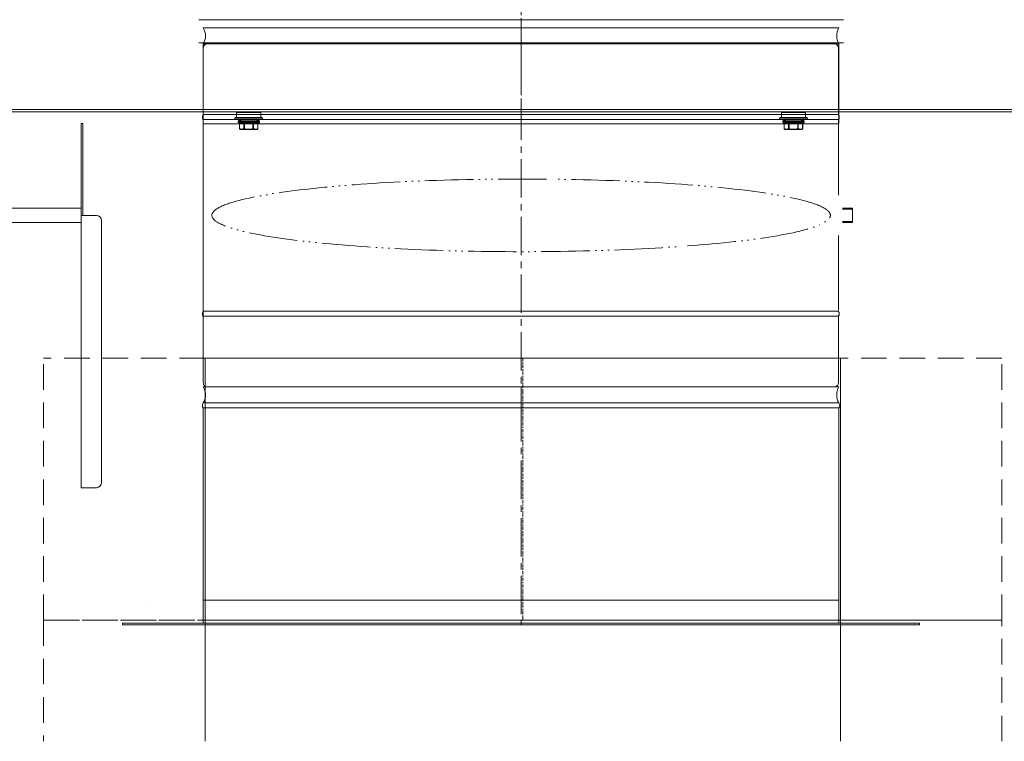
# Model space of a CAD drawing. Header units: millimetres. Extents: x -3034 to 546681, y -100001 to 133386.
# Tile 86 of 173: x 83082 to 83570, y -13348 to -12990. Entities that reach past the tile are written whole.
import ezdxf

# ---------------------------------------------------------------- set-up
doc = ezdxf.new("R2010")
doc.units = ezdxf.units.MM
for name, pattern in [('ACAD_ISO03W100', [150, 60, -90]), ('ACAD_ISO06W100', [36, 24, -3, 0, -3, 0, -3, 0, -3]), ('CENTER2', [28.575, 19.05, -3.175, 3.175, -3.175]), ('DASHDOT', [1, 0.5, -0.25, 0, -0.25]), ('DASHED', [19.05, 12.7, -6.35])]:
    doc.linetypes.add(name, pattern=pattern)
for name, color, linetype in [('___INST__AR_podstawy', 3, 'Continuous'), ('ELEK CIENKIE', 80, 'Continuous'), ('ELEK ODGROMÓWKA', 214, 'Continuous'), ('FLUID-CD-INS', 7, 'Continuous'), ('FLUID-CD-SYM', 7, 'Continuous')]:
    doc.layers.add(name, color=color, linetype=linetype)

# ---------------------------------------------------------------- blocks, each defined once
blk = doc.blocks.new('iglice')
at = {"layer": 'ELEK CIENKIE', "color": 232, "linetype": 'ACAD_ISO03W100', "ltscale": 3}
blk.add_circle((-27813.9, 9135.33), 7540, dxfattribs=at)
blk = doc.blocks.new('wentDACH')
at = {"color": 8, "linetype": 'CENTER2', "lineweight": 9, "ltscale": 0.5, "extrusion": (2.46519e-32, 1.22461e-16, -1)}
blk.add_line((-102704.33, 30359.27), (-102704.33, 30414.97), dxfattribs=at)
at = {"color": 8, "linetype": 'Continuous', "lineweight": 9, "extrusion": (2.46519e-32, 1.22461e-16, -1)}
for p, q in [((-102544.58, 30410.97), (-102864.08, 30410.97)), ((-102546.83, 30406.97), (-102861.83, 30406.97)), ((-102546.83, 30406.97), (-102861.83, 30406.97)), ((-102544.58, 30399.47), (-102864.08, 30399.47)), ((-102861.83, 30359.27), (-102861.83, 30399.47)), ((-102546.83, 30398.97), (-102861.83, 30398.97)), ((-102546.83, 30398.97), (-102861.83, 30398.97)), ((-102549.03, 30398.97), (-102859.82, 30398.97)), ((-102549.03, 30398.97), (-102859.82, 30398.97)), ((-102546.83, 30359.27), (-102546.83, 30399.47)), ((-102547.08, 30323.97), (-102547.08, 30361.47)), ((-102547.08, 30323.97), (-102547.08, 30361.47)), ((-102921.58, 30359.47), (-102922.33, 30359.47)), ((-102922.33, 30359.47), (-102922.33, 30178.97)), ((-102921.58, 30359.47), (-102922.33, 30359.47)), ((-102922.33, 30359.47), (-102922.33, 30178.97)), ((-102921.58, 30359.47), (-102921.58, 30313.97)), ((-102921.58, 30359.47), (-102921.58, 30313.97)), ((-102546.83, 30359.27), (-102861.83, 30359.27)), ((-103012.33, 30317.47), (-102922.33, 30317.47)), ((-103012.33, 30317.47), (-102922.33, 30317.47)), ((-102540.08, 30317.47), (-102545.08, 30317.47)), ((-102540.08, 30317.47), (-102545.08, 30317.47)), ((-102540.08, 30316.97), (-102545.08, 30316.97)), ((-102540.08, 30316.97), (-102545.08, 30316.97)), ((-102540.08, 30310.47), (-102540.08, 30317.47)), ((-102540.08, 30310.47), (-102540.08, 30317.47)), ((-102914.83, 30313.97), (-102922.33, 30313.97)), ((-102914.83, 30313.97), (-102922.33, 30313.97)), ((-103012.33, 30310.47), (-102922.33, 30310.47)), ((-103012.33, 30310.47), (-102922.33, 30310.47)), ((-102912.33, 30311.47), (-102912.33, 30181.47)), ((-102912.33, 30311.47), (-102912.33, 30181.47)), ((-102540.08, 30310.97), (-102545.08, 30310.97)), ((-102540.08, 30310.97), (-102545.08, 30310.97)), ((-102540.08, 30310.47), (-102545.08, 30310.47)), ((-102540.08, 30310.47), (-102545.08, 30310.47)), ((-102547.08, 30267.02), (-102547.08, 30303.97)), ((-102547.08, 30267.02), (-102547.08, 30303.97)), ((-102546.83, 30228.97), (-102861.83, 30228.97)), ((-102546.83, 30228.97), (-102861.83, 30228.97)), ((-102549.03, 30228.97), (-102859.82, 30228.97)), ((-102549.03, 30228.97), (-102859.82, 30228.97)), ((-102546.83, 30220.97), (-102861.83, 30220.97)), ((-102546.83, 30220.97), (-102861.83, 30220.97)), ((-102861.83, 30218.47), (-102861.83, 30111.72)), ((-102861.83, 30218.47), (-102861.83, 30111.72)), ((-102546.83, 30218.47), (-102546.83, 30111.72)), ((-102546.83, 30218.47), (-102546.83, 30111.72)), ((-102914.83, 30178.97), (-102922.33, 30178.97)), ((-102914.83, 30178.97), (-102922.33, 30178.97)), ((-102901.83, 30110.97), (-102901.83, 30111.72)), ((-102506.83, 30111.72), (-102901.83, 30111.72)), ((-102901.83, 30110.97), (-102901.83, 30111.72)), ((-102506.83, 30111.72), (-102901.83, 30111.72)), ((-102506.83, 30110.97), (-102506.83, 30111.72)), ((-102506.83, 30110.97), (-102506.83, 30111.72)), ((-102506.83, 30110.97), (-102901.83, 30110.97)), ((-102506.83, 30110.97), (-102901.83, 30110.97))]:
    blk.add_line(p, q, dxfattribs=at)
at = {"color": 8, "linetype": 'CENTER2', "lineweight": 9, "extrusion": (2.46519e-32, 1.22461e-16, -1)}
for p, q in [((-102704.33, 30406.97), (-102704.33, 30398.97)), ((-102704.33, 30406.97), (-102704.33, 30398.97)), ((-102704.33, 30398.97), (-102704.33, 30228.97)), ((-102704.33, 30398.97), (-102704.33, 30228.97)), ((-102704.33, 30228.97), (-102704.33, 30220.97)), ((-102704.33, 30228.97), (-102704.33, 30220.97)), ((-102704.33, 30220.97), (-102704.33, 30110.97)), ((-102704.33, 30220.97), (-102704.33, 30110.97))]:
    blk.add_line(p, q, dxfattribs=at)
at = {"color": 8, "lineweight": 9, "extrusion": (2.46519e-32, 1.22461e-16, -1)}
for p, q in [((-102861.83, 30363.97), (-102861.83, 30397.05)), ((-102861.83, 30363.97), (-102861.83, 30397.05)), ((-102547.08, 30363.97), (-102547.08, 30397.05)), ((-102547.08, 30363.97), (-102547.08, 30397.05)), ((-102547.08, 30363.97), (-102861.83, 30363.97)), ((-102547.08, 30363.97), (-102861.83, 30363.97)), ((-102547.08, 30361.47), (-102861.83, 30361.47)), ((-102861.83, 30361.47), (-102861.83, 30348.97)), ((-102861.83, 30361.47), (-102861.83, 30230.89)), ((-102547.08, 30361.47), (-102861.83, 30361.47)), ((-102861.83, 30361.47), (-102861.83, 30348.97)), ((-102861.83, 30361.47), (-102861.83, 30230.89)), ((-102861.83, 30267.02), (-102861.83, 30278.97)), ((-102861.83, 30266.47), (-102861.83, 30278.97)), ((-102861.83, 30267.02), (-102861.83, 30278.97)), ((-102861.83, 30266.47), (-102861.83, 30278.97)), ((-102547.08, 30266.47), (-102861.83, 30266.47)), ((-102547.08, 30266.47), (-102861.83, 30266.47)), ((-102547.08, 30263.97), (-102861.83, 30263.97)), ((-102547.08, 30263.97), (-102861.83, 30263.97)), ((-102547.08, 30263.97), (-102547.08, 30230.89)), ((-102547.08, 30263.97), (-102547.08, 30230.89)), ((-102861.83, 30220.97), (-102546.83, 30220.97)), ((-102861.83, 30220.97), (-102546.83, 30220.97)), ((-102548.07, 30220.97), (-102600.07, 30220.97)), ((-102548.07, 30220.97), (-102600.07, 30220.97)), ((-102861.83, 30218.47), (-102546.83, 30218.47)), ((-102861.83, 30218.47), (-102546.83, 30218.47)), ((-102889.29, 30123.16), (-102889.29, 30123.16)), ((-102889.29, 30123.16), (-102889.29, 30123.16)), ((-102546.83, 30123.16), (-102861.83, 30123.16)), ((-102546.83, 30123.16), (-102861.83, 30123.16))]:
    blk.add_line(p, q, dxfattribs=at)
at = {"color": 8, "linetype": 'Continuous', "lineweight": 9}
for p, q in [((-102280.52, 30366.47), (-103128.12, 30366.47)), ((-102280.52, 30365.27), (-103128.12, 30365.27)), ((-102846.32, 30361.79), (-102846.06, 30362.55)), ((-102832.32, 30361.79), (-102846.32, 30361.79)), ((-102832.59, 30362.55), (-102846.06, 30362.55)), ((-102833.32, 30364.97), (-102845.32, 30364.97)), ((-102845.32, 30362.55), (-102845.32, 30364.97)), ((-102834.37, 30360.77), (-102844.27, 30360.77)), ((-102833.32, 30362.55), (-102833.32, 30364.97)), ((-102832.32, 30361.79), (-102832.59, 30362.55)), ((-102576.32, 30361.79), (-102576.06, 30362.55)), ((-102562.32, 30361.79), (-102576.32, 30361.79)), ((-102562.59, 30362.55), (-102576.06, 30362.55)), ((-102563.32, 30364.97), (-102575.32, 30364.97)), ((-102575.32, 30362.55), (-102575.32, 30364.97)), ((-102564.37, 30360.77), (-102574.27, 30360.77)), ((-102563.32, 30362.55), (-102563.32, 30364.97)), ((-102562.32, 30361.79), (-102562.59, 30362.55)), ((-102834.07, 30360.47), (-102844.57, 30360.47)), ((-102844.57, 30360.17), (-102844.57, 30360.47)), ((-102844.57, 30360.17), (-102834.07, 30360.17)), ((-102844.27, 30359.87), (-102834.37, 30359.87)), ((-102843.9, 30359.87), (-102843.9, 30356.97)), ((-102843.86, 30356.97), (-102843.9, 30356.97)), ((-102843.86, 30359.87), (-102843.86, 30356.97)), ((-102843.39, 30356.51), (-102843.75, 30356.71)), ((-102842.17, 30356.77), (-102843.44, 30356.77)), ((-102843.33, 30356.51), (-102843.39, 30356.51)), ((-102835.4, 30356.47), (-102843.24, 30356.47)), ((-102842.01, 30356.51), (-102840.7, 30356.51)), ((-102841.75, 30359.87), (-102841.75, 30356.97)), ((-102841.5, 30356.97), (-102841.75, 30356.97)), ((-102841.5, 30359.87), (-102841.5, 30356.97)), ((-102840.65, 30356.77), (-102838.07, 30356.77)), ((-102838.01, 30356.51), (-102836.7, 30356.51)), ((-102837.22, 30359.87), (-102837.22, 30356.97)), ((-102836.96, 30356.97), (-102837.22, 30356.97)), ((-102836.96, 30359.87), (-102836.96, 30356.97)), ((-102836.53, 30356.77), (-102835.22, 30356.77)), ((-102835.25, 30356.51), (-102835.33, 30356.51)), ((-102835.25, 30356.51), (-102834.9, 30356.71)), ((-102834.9, 30356.71), (-102834.9, 30356.71)), ((-102834.79, 30359.87), (-102834.79, 30356.97)), ((-102834.75, 30356.97), (-102834.79, 30356.97)), ((-102834.75, 30359.87), (-102834.75, 30356.97)), ((-102834.07, 30360.17), (-102834.07, 30360.47)), ((-102564.07, 30360.47), (-102574.57, 30360.47)), ((-102574.57, 30360.17), (-102574.57, 30360.47)), ((-102574.57, 30360.17), (-102564.07, 30360.17)), ((-102574.27, 30359.87), (-102564.37, 30359.87)), ((-102573.9, 30359.87), (-102573.9, 30356.97)), ((-102573.86, 30356.97), (-102573.9, 30356.97)), ((-102573.86, 30359.87), (-102573.86, 30356.97)), ((-102573.39, 30356.51), (-102573.75, 30356.71)), ((-102572.17, 30356.77), (-102573.44, 30356.77)), ((-102573.33, 30356.51), (-102573.39, 30356.51)), ((-102565.4, 30356.47), (-102573.24, 30356.47)), ((-102572.01, 30356.51), (-102570.7, 30356.51)), ((-102571.75, 30359.87), (-102571.75, 30356.97)), ((-102571.5, 30356.97), (-102571.75, 30356.97)), ((-102571.5, 30359.87), (-102571.5, 30356.97)), ((-102570.65, 30356.77), (-102568.07, 30356.77)), ((-102568.01, 30356.51), (-102566.7, 30356.51)), ((-102567.22, 30359.87), (-102567.22, 30356.97)), ((-102566.96, 30356.97), (-102567.22, 30356.97)), ((-102566.96, 30359.87), (-102566.96, 30356.97)), ((-102566.53, 30356.77), (-102565.22, 30356.77)), ((-102565.25, 30356.51), (-102565.33, 30356.51)), ((-102565.25, 30356.51), (-102564.9, 30356.71)), ((-102564.9, 30356.71), (-102564.9, 30356.71)), ((-102564.79, 30359.87), (-102564.79, 30356.97)), ((-102564.75, 30356.97), (-102564.79, 30356.97)), ((-102564.75, 30359.87), (-102564.75, 30356.97)), ((-102564.07, 30360.17), (-102564.07, 30360.47))]:
    blk.add_line(p, q, dxfattribs=at)
at = {"color": 8, "linetype": 'Continuous', "lineweight": 9, "extrusion": (0, 1.22465e-16, -1)}
for p, q in [((-102703.49, 30243.23, 5308.49), (-102860.99, 30243.23, 5308.49)), ((-102545.99, 30243.23, 5308.49), (-102703.49, 30243.23, 5308.49)), ((-102860.99, 30113.23, 5308.49), (-102703.49, 30113.23, 5308.49)), ((-102703.49, 30113.23, 5308.49), (-102545.99, 30113.23, 5308.49))]:
    blk.add_line(p, q, dxfattribs=at)
at = {"color": 8, "linetype": 'ByBlock', "lineweight": 9, "extrusion": (0, 1.22465e-16, -1)}
for p, q in [((-102860.99, 30113.23, 5308.49), (-102860.99, 30243.23, 5308.49)), ((-102545.99, 30113.23, 5308.49), (-102545.99, 30243.23, 5308.49))]:
    blk.add_line(p, q, dxfattribs=at)
at = {"color": 8, "linetype": 'ByBlock', "lineweight": 9, "extrusion": (1, 1.22465e-16, -3.06162e-16)}
for p, q in [((-102860.99, 30113.23, 5473.99), (-102860.99, 30053.23, 5473.99)), ((-102545.99, 30053.23, 5473.99), (-102545.99, 30113.23, 5473.99))]:
    blk.add_line(p, q, dxfattribs=at)
at = {"color": 8, "linetype": 'Continuous', "lineweight": 9, "extrusion": (2.46519e-32, 1.22461e-16, -1)}
for centre, radius, start, end in [((102868.76, 30402.97), 8, 150, 210), ((102868.76, 30402.97), 8, 150, 210), ((102539.9, 30402.97), 8, 330, 30), ((102539.9, 30402.97), 8, 330, 30), ((102859.88, 30397.02), 1.95, 359.0752, 90), ((102859.88, 30397.02), 1.95, 359.0752, 90), ((102549.03, 30397.02), 1.95, 90, 180.9248), ((102549.03, 30397.02), 1.95, 90, 180.9248), ((102914.83, 30311.47), 2.5, 90, 180), ((102914.83, 30311.47), 2.5, 90, 180), ((102859.88, 30230.92), 1.95, 270, 0.9248), ((102859.88, 30230.92), 1.95, 270, 0.9248), ((102868.76, 30224.97), 8, 150, 210), ((102868.76, 30224.97), 8, 150, 210), ((102549.03, 30230.92), 1.95, 179.0752, 270), ((102549.03, 30230.92), 1.95, 179.0752, 270), ((102539.9, 30224.97), 8, 330, 30), ((102539.9, 30224.97), 8, 330, 30), ((102914.83, 30181.47), 2.5, 180, 270), ((102914.83, 30181.47), 2.5, 180, 270)]:
    blk.add_arc(centre, radius, start, end, dxfattribs=at)
at = {"color": 8, "lineweight": 9, "extrusion": (2.46519e-32, 1.22461e-16, -1)}
for centre, start, end in [((102860.36, 30362.72), 319.7165, 40.2835), ((102860.36, 30362.72), 319.7165, 40.2835), ((102548.56, 30362.72), 139.7165, 220.2835), ((102548.56, 30362.72), 139.7165, 220.2835), ((102860.36, 30265.22), 319.7165, 40.2835), ((102860.36, 30265.22), 319.7165, 40.2835), ((102548.56, 30265.22), 139.7165, 220.2835), ((102548.56, 30265.22), 139.7165, 220.2835), ((102860.36, 30219.72), 319.7165, 40.2835), ((102860.36, 30219.72), 319.7165, 40.2835), ((102548.31, 30219.72), 139.7165, 220.2835), ((102548.31, 30219.72), 139.7165, 220.2835)]:
    blk.add_arc(centre, 1.93, start, end, dxfattribs=at)
at = {"color": 8, "linetype": 'Continuous', "lineweight": 9}
for centre, radius, start, end in [((-102839.32, 30381.55), 20.96, 250.4901, 262.4609), ((-102844.27, 30360.47), 0.3, 90, 180), ((-102839.32, 30381.55), 20.96, 277.5391, 289.5099), ((-102834.37, 30360.47), 0.3, 0, 90), ((-102569.32, 30381.55), 20.96, 250.4901, 262.4609), ((-102574.27, 30360.47), 0.3, 90, 180), ((-102569.32, 30381.55), 20.96, 277.5391, 289.5099), ((-102564.37, 30360.47), 0.3, 0, 90), ((-102844.27, 30360.17), 0.3, 180, 270), ((-102843.6, 30356.97), 0.3, 180, 239.6358), ((-102842.45, 30358.8), 2.46, 246.122, 247.6242), ((-102843.24, 30356.77), 0.3, 240, 270), ((-102842.5, 30358.67), 2.32, 247.6253, 249.0814), ((-102843.18, 30356.76), 0.291, 264.9161, 269.9951), ((-102835.48, 30356.76), 0.289, 270.0037, 274.6077), ((-102835.48, 30356.69), 0.224, 270.041, 280.2499), ((-102835.48, 30356.76), 0.291, 274.6414, 289.6472), ((-102835.4, 30356.77), 0.3, 270, 300), ((-102835.48, 30356.76), 0.292, 289.693, 300.4752), ((-102836.19, 30358.83), 2.47, 290.3177, 291.9851), ((-102836.24, 30358.94), 2.6, 291.9815, 293.11), ((-102836.73, 30359.93), 3.7, 299.2146, 299.6118), ((-102835.05, 30356.97), 0.3, 300.3642, 0), ((-102834.37, 30360.17), 0.3, 270, 0), ((-102574.27, 30360.17), 0.3, 180, 270), ((-102573.6, 30356.97), 0.3, 180, 239.6358), ((-102572.45, 30358.8), 2.46, 246.122, 247.6242), ((-102573.24, 30356.77), 0.3, 240, 270), ((-102572.5, 30358.67), 2.32, 247.6253, 249.0814), ((-102573.18, 30356.76), 0.291, 264.9161, 269.9951), ((-102565.48, 30356.76), 0.289, 270.0037, 274.6077), ((-102565.48, 30356.69), 0.224, 270.041, 280.2499), ((-102565.48, 30356.76), 0.291, 274.6414, 289.6472), ((-102565.4, 30356.77), 0.3, 270, 300), ((-102565.48, 30356.76), 0.292, 289.693, 300.4752), ((-102566.19, 30358.83), 2.47, 290.3177, 291.9851), ((-102566.24, 30358.94), 2.6, 291.9815, 293.11), ((-102566.73, 30359.93), 3.7, 299.2146, 299.6118), ((-102565.05, 30356.97), 0.3, 300.3642, 0), ((-102564.37, 30360.17), 0.3, 270, 0)]:
    blk.add_arc(centre, radius, start, end, dxfattribs=at)
at = {"color": 8, "linetype": 'ACAD_ISO06W100', "lineweight": 9}
blk.add_ellipse((-102704.33, 30313.97), major_axis=(-153.31, 0), ratio=0.117523, dxfattribs=at)
blk.add_ellipse((-102704.33, 30313.97), major_axis=(-153.31, 0), ratio=0.117523, dxfattribs=at)
at = {"color": 8, "linetype": 'Continuous', "lineweight": 9}
for points, knots in [([(-102843.44, 30356.77), (-102843.48, 30356.78), (-102843.62, 30356.84), (-102843.76, 30356.91), (-102843.86, 30356.97)], [0, 0, 0, 0, 0.244817, 1, 1, 1, 1]), ([(-102843.86, 30356.97), (-102843.86, 30356.95), (-102843.86, 30356.89), (-102843.84, 30356.82), (-102843.8, 30356.76), (-102843.77, 30356.73), (-102843.75, 30356.71)], [0, 0, 0, 0, 0.26657, 0.52154, 0.764817, 1, 1, 1, 1]), ([(-102843.44, 30356.56), (-102843.47, 30356.57), (-102843.56, 30356.61), (-102843.66, 30356.66), (-102843.72, 30356.7)], [0, 0, 0, 0, 0.246719, 1, 1, 1, 1]), ([(-102843.44, 30356.77), (-102843.44, 30356.74), (-102843.44, 30356.69), (-102843.42, 30356.6), (-102843.37, 30356.53), (-102843.33, 30356.51)], [0, 0, 0, 0, 0.266294, 0.521436, 1, 1, 1, 1]), ([(-102843.26, 30356.48), (-102843.28, 30356.49), (-102843.34, 30356.52), (-102843.42, 30356.61), (-102843.44, 30356.71), (-102843.44, 30356.77)], [0, 0, 0, 0, 0.237171, 0.484607, 1, 1, 1, 1]), ([(-102841.75, 30356.97), (-102841.79, 30356.95), (-102841.92, 30356.88), (-102842.06, 30356.81), (-102842.17, 30356.77)], [0, 0, 0, 0, 0.255442, 1, 1, 1, 1]), ([(-102842.17, 30356.77), (-102842.17, 30356.73), (-102842.16, 30356.65), (-102842.1, 30356.55), (-102842.01, 30356.49), (-102841.94, 30356.47), (-102841.91, 30356.47)], [0, 0, 0, 0, 0.265804, 0.522591, 0.76618, 1, 1, 1, 1]), ([(-102842.01, 30356.51), (-102842.05, 30356.53), (-102842.13, 30356.61), (-102842.16, 30356.72), (-102842.17, 30356.77)], [0, 0, 0, 0, 0.492406, 1, 1, 1, 1]), ([(-102841.57, 30356.71), (-102841.6, 30356.69), (-102841.75, 30356.62), (-102841.89, 30356.55), (-102842.01, 30356.51)], [0, 0, 0, 0, 0.255065, 1, 1, 1, 1]), ([(-102841.91, 30356.47), (-102841.92, 30356.47), (-102841.96, 30356.48), (-102841.99, 30356.5), (-102842.01, 30356.51)], [0, 0, 0, 0, 0.480871, 1, 1, 1, 1]), ([(-102841.75, 30356.97), (-102841.75, 30356.92), (-102841.7, 30356.81), (-102841.62, 30356.74), (-102841.57, 30356.71)], [0, 0, 0, 0, 0.504307, 1, 1, 1, 1]), ([(-102841.5, 30356.97), (-102841.5, 30356.95), (-102841.52, 30356.9), (-102841.54, 30356.82), (-102841.56, 30356.76), (-102841.56, 30356.73), (-102841.57, 30356.71)], [0, 0, 0, 0, 0.307536, 0.591205, 0.828161, 1, 1, 1, 1]), ([(-102840.65, 30356.77), (-102840.65, 30356.74), (-102840.66, 30356.7), (-102840.68, 30356.65), (-102840.68, 30356.61), (-102840.69, 30356.56), (-102840.7, 30356.53), (-102840.7, 30356.51)], [0, 0, 0, 0, 0.301899, 0.447215, 0.583434, 0.821378, 1, 1, 1, 1]), ([(-102840.7, 30356.51), (-102840.7, 30356.5), (-102840.69, 30356.49), (-102840.67, 30356.47), (-102840.65, 30356.47)], [0, 0, 0, 0, 0.318335, 1, 1, 1, 1]), ([(-102840.65, 30356.47), (-102840.65, 30356.47), (-102840.65, 30356.47), (-102840.65, 30356.48), (-102840.65, 30356.48), (-102840.65, 30356.49), (-102840.65, 30356.51), (-102840.65, 30356.53), (-102840.65, 30356.56), (-102840.65, 30356.6), (-102840.65, 30356.66), (-102840.65, 30356.71), (-102840.65, 30356.75), (-102840.65, 30356.77)], [0, 0, 0, 0, 0.004912, 0.019351, 0.043222, 0.076343, 0.118352, 0.168842, 0.293309, 0.444878, 0.617665, 0.805123, 1, 1, 1, 1]), ([(-102838.01, 30356.51), (-102838.02, 30356.52), (-102838.04, 30356.61), (-102838.05, 30356.7), (-102838.07, 30356.77)], [0, 0, 0, 0, 0.179082, 1, 1, 1, 1]), ([(-102838.07, 30356.77), (-102838.07, 30356.75), (-102838.07, 30356.71), (-102838.07, 30356.66), (-102838.07, 30356.6), (-102838.06, 30356.56), (-102838.06, 30356.53), (-102838.06, 30356.51), (-102838.06, 30356.49), (-102838.06, 30356.48), (-102838.06, 30356.48), (-102838.06, 30356.47), (-102838.06, 30356.47), (-102838.06, 30356.47)], [0, 0, 0, 0, 0.194898, 0.38268, 0.555514, 0.706987, 0.831369, 0.8818, 0.923765, 0.956838, 0.98067, 0.995092, 1, 1, 1, 1]), ([(-102838.06, 30356.47), (-102838.06, 30356.47), (-102838.04, 30356.47), (-102838.02, 30356.49), (-102838.01, 30356.51)], [0, 0, 0, 0, 0.198649, 1, 1, 1, 1]), ([(-102837.22, 30356.97), (-102837.21, 30356.95), (-102837.2, 30356.9), (-102837.18, 30356.82), (-102837.16, 30356.76), (-102837.15, 30356.73), (-102837.15, 30356.71)], [0, 0, 0, 0, 0.306799, 0.590207, 0.827401, 1, 1, 1, 1]), ([(-102836.96, 30356.97), (-102836.97, 30356.92), (-102837.01, 30356.81), (-102837.1, 30356.74), (-102837.15, 30356.71)], [0, 0, 0, 0, 0.505194, 1, 1, 1, 1]), ([(-102836.7, 30356.51), (-102836.73, 30356.52), (-102836.89, 30356.58), (-102837.04, 30356.65), (-102837.15, 30356.71)], [0, 0, 0, 0, 0.245095, 1, 1, 1, 1]), ([(-102836.53, 30356.77), (-102836.57, 30356.78), (-102836.72, 30356.84), (-102836.86, 30356.91), (-102836.96, 30356.97)], [0, 0, 0, 0, 0.245168, 1, 1, 1, 1]), ([(-102836.79, 30356.47), (-102836.76, 30356.47), (-102836.69, 30356.49), (-102836.6, 30356.55), (-102836.55, 30356.65), (-102836.53, 30356.73), (-102836.53, 30356.77)], [0, 0, 0, 0, 0.232774, 0.476034, 0.733303, 1, 1, 1, 1]), ([(-102836.7, 30356.51), (-102836.71, 30356.5), (-102836.74, 30356.48), (-102836.78, 30356.47), (-102836.79, 30356.47)], [0, 0, 0, 0, 0.520333, 1, 1, 1, 1]), ([(-102836.53, 30356.77), (-102836.53, 30356.74), (-102836.55, 30356.69), (-102836.58, 30356.62), (-102836.63, 30356.55), (-102836.67, 30356.52), (-102836.7, 30356.51)], [0, 0, 0, 0, 0.253526, 0.508895, 0.758963, 1, 1, 1, 1]), ([(-102835.22, 30356.77), (-102835.22, 30356.7), (-102835.25, 30356.6), (-102835.35, 30356.5), (-102835.41, 30356.48), (-102835.44, 30356.47)], [0, 0, 0, 0, 0.518842, 0.765014, 1, 1, 1, 1]), ([(-102835.33, 30356.51), (-102835.29, 30356.53), (-102835.23, 30356.62), (-102835.22, 30356.72), (-102835.22, 30356.77)], [0, 0, 0, 0, 0.478518, 1, 1, 1, 1]), ([(-102834.79, 30356.97), (-102834.83, 30356.95), (-102834.97, 30356.88), (-102835.11, 30356.81), (-102835.22, 30356.77)], [0, 0, 0, 0, 0.255011, 1, 1, 1, 1]), ([(-102834.92, 30356.7), (-102834.95, 30356.69), (-102835.04, 30356.63), (-102835.14, 30356.59), (-102835.22, 30356.55)], [0, 0, 0, 0, 0.253402, 1, 1, 1, 1]), ([(-102834.79, 30356.97), (-102834.79, 30356.95), (-102834.79, 30356.89), (-102834.81, 30356.82), (-102834.84, 30356.76), (-102834.88, 30356.72), (-102834.9, 30356.71)], [0, 0, 0, 0, 0.267785, 0.523235, 0.76616, 1, 1, 1, 1]), ([(-102573.44, 30356.77), (-102573.48, 30356.78), (-102573.62, 30356.84), (-102573.76, 30356.91), (-102573.86, 30356.97)], [0, 0, 0, 0, 0.244817, 1, 1, 1, 1]), ([(-102573.86, 30356.97), (-102573.86, 30356.95), (-102573.86, 30356.89), (-102573.84, 30356.82), (-102573.8, 30356.76), (-102573.77, 30356.73), (-102573.75, 30356.71)], [0, 0, 0, 0, 0.26657, 0.52154, 0.764817, 1, 1, 1, 1]), ([(-102573.44, 30356.56), (-102573.47, 30356.57), (-102573.56, 30356.61), (-102573.66, 30356.66), (-102573.72, 30356.7)], [0, 0, 0, 0, 0.246719, 1, 1, 1, 1]), ([(-102573.44, 30356.77), (-102573.44, 30356.74), (-102573.44, 30356.69), (-102573.42, 30356.6), (-102573.37, 30356.53), (-102573.33, 30356.51)], [0, 0, 0, 0, 0.266294, 0.521436, 1, 1, 1, 1]), ([(-102573.26, 30356.48), (-102573.28, 30356.49), (-102573.34, 30356.52), (-102573.42, 30356.61), (-102573.44, 30356.71), (-102573.44, 30356.77)], [0, 0, 0, 0, 0.237171, 0.484607, 1, 1, 1, 1]), ([(-102571.75, 30356.97), (-102571.79, 30356.95), (-102571.92, 30356.88), (-102572.06, 30356.81), (-102572.17, 30356.77)], [0, 0, 0, 0, 0.255442, 1, 1, 1, 1]), ([(-102572.17, 30356.77), (-102572.17, 30356.73), (-102572.16, 30356.65), (-102572.1, 30356.55), (-102572.01, 30356.49), (-102571.94, 30356.47), (-102571.91, 30356.47)], [0, 0, 0, 0, 0.265804, 0.522591, 0.76618, 1, 1, 1, 1]), ([(-102572.01, 30356.51), (-102572.05, 30356.53), (-102572.13, 30356.61), (-102572.16, 30356.72), (-102572.17, 30356.77)], [0, 0, 0, 0, 0.492406, 1, 1, 1, 1]), ([(-102571.57, 30356.71), (-102571.6, 30356.69), (-102571.75, 30356.62), (-102571.89, 30356.55), (-102572.01, 30356.51)], [0, 0, 0, 0, 0.255065, 1, 1, 1, 1]), ([(-102571.91, 30356.47), (-102571.92, 30356.47), (-102571.96, 30356.48), (-102571.99, 30356.5), (-102572.01, 30356.51)], [0, 0, 0, 0, 0.480871, 1, 1, 1, 1]), ([(-102571.75, 30356.97), (-102571.75, 30356.92), (-102571.7, 30356.81), (-102571.62, 30356.74), (-102571.57, 30356.71)], [0, 0, 0, 0, 0.504307, 1, 1, 1, 1]), ([(-102571.5, 30356.97), (-102571.5, 30356.95), (-102571.52, 30356.9), (-102571.54, 30356.82), (-102571.56, 30356.76), (-102571.56, 30356.73), (-102571.57, 30356.71)], [0, 0, 0, 0, 0.307536, 0.591205, 0.828161, 1, 1, 1, 1]), ([(-102570.65, 30356.77), (-102570.65, 30356.74), (-102570.66, 30356.7), (-102570.68, 30356.65), (-102570.68, 30356.61), (-102570.69, 30356.56), (-102570.7, 30356.53), (-102570.7, 30356.51)], [0, 0, 0, 0, 0.301899, 0.447215, 0.583434, 0.821378, 1, 1, 1, 1]), ([(-102570.7, 30356.51), (-102570.7, 30356.5), (-102570.69, 30356.49), (-102570.67, 30356.47), (-102570.65, 30356.47)], [0, 0, 0, 0, 0.318335, 1, 1, 1, 1]), ([(-102570.65, 30356.47), (-102570.65, 30356.47), (-102570.65, 30356.47), (-102570.65, 30356.48), (-102570.65, 30356.48), (-102570.65, 30356.49), (-102570.65, 30356.51), (-102570.65, 30356.53), (-102570.65, 30356.56), (-102570.65, 30356.6), (-102570.65, 30356.66), (-102570.65, 30356.71), (-102570.65, 30356.75), (-102570.65, 30356.77)], [0, 0, 0, 0, 0.004912, 0.019351, 0.043222, 0.076343, 0.118352, 0.168842, 0.293309, 0.444878, 0.617665, 0.805123, 1, 1, 1, 1]), ([(-102568.01, 30356.51), (-102568.02, 30356.52), (-102568.04, 30356.61), (-102568.05, 30356.7), (-102568.07, 30356.77)], [0, 0, 0, 0, 0.179082, 1, 1, 1, 1]), ([(-102568.07, 30356.77), (-102568.07, 30356.75), (-102568.07, 30356.71), (-102568.07, 30356.66), (-102568.07, 30356.6), (-102568.06, 30356.56), (-102568.06, 30356.53), (-102568.06, 30356.51), (-102568.06, 30356.49), (-102568.06, 30356.48), (-102568.06, 30356.48), (-102568.06, 30356.47), (-102568.06, 30356.47), (-102568.06, 30356.47)], [0, 0, 0, 0, 0.194898, 0.38268, 0.555514, 0.706987, 0.831369, 0.8818, 0.923765, 0.956838, 0.98067, 0.995092, 1, 1, 1, 1]), ([(-102568.06, 30356.47), (-102568.06, 30356.47), (-102568.04, 30356.47), (-102568.02, 30356.49), (-102568.01, 30356.51)], [0, 0, 0, 0, 0.198649, 1, 1, 1, 1]), ([(-102567.22, 30356.97), (-102567.21, 30356.95), (-102567.2, 30356.9), (-102567.18, 30356.82), (-102567.16, 30356.76), (-102567.15, 30356.73), (-102567.15, 30356.71)], [0, 0, 0, 0, 0.306799, 0.590207, 0.827401, 1, 1, 1, 1]), ([(-102566.96, 30356.97), (-102566.97, 30356.92), (-102567.01, 30356.81), (-102567.1, 30356.74), (-102567.15, 30356.71)], [0, 0, 0, 0, 0.505194, 1, 1, 1, 1]), ([(-102566.7, 30356.51), (-102566.73, 30356.52), (-102566.89, 30356.58), (-102567.04, 30356.65), (-102567.15, 30356.71)], [0, 0, 0, 0, 0.245095, 1, 1, 1, 1]), ([(-102566.53, 30356.77), (-102566.57, 30356.78), (-102566.72, 30356.84), (-102566.86, 30356.91), (-102566.96, 30356.97)], [0, 0, 0, 0, 0.245168, 1, 1, 1, 1]), ([(-102566.79, 30356.47), (-102566.76, 30356.47), (-102566.69, 30356.49), (-102566.6, 30356.55), (-102566.55, 30356.65), (-102566.53, 30356.73), (-102566.53, 30356.77)], [0, 0, 0, 0, 0.232774, 0.476034, 0.733303, 1, 1, 1, 1]), ([(-102566.7, 30356.51), (-102566.71, 30356.5), (-102566.74, 30356.48), (-102566.78, 30356.47), (-102566.79, 30356.47)], [0, 0, 0, 0, 0.520333, 1, 1, 1, 1]), ([(-102566.53, 30356.77), (-102566.53, 30356.74), (-102566.55, 30356.69), (-102566.58, 30356.62), (-102566.63, 30356.55), (-102566.67, 30356.52), (-102566.7, 30356.51)], [0, 0, 0, 0, 0.253526, 0.508895, 0.758963, 1, 1, 1, 1]), ([(-102565.22, 30356.77), (-102565.22, 30356.7), (-102565.25, 30356.6), (-102565.35, 30356.5), (-102565.41, 30356.48), (-102565.44, 30356.47)], [0, 0, 0, 0, 0.518842, 0.765014, 1, 1, 1, 1]), ([(-102565.33, 30356.51), (-102565.29, 30356.53), (-102565.23, 30356.62), (-102565.22, 30356.72), (-102565.22, 30356.77)], [0, 0, 0, 0, 0.478518, 1, 1, 1, 1]), ([(-102564.79, 30356.97), (-102564.83, 30356.95), (-102564.97, 30356.88), (-102565.11, 30356.81), (-102565.22, 30356.77)], [0, 0, 0, 0, 0.255011, 1, 1, 1, 1]), ([(-102564.92, 30356.7), (-102564.95, 30356.69), (-102565.04, 30356.63), (-102565.14, 30356.59), (-102565.22, 30356.55)], [0, 0, 0, 0, 0.253402, 1, 1, 1, 1]), ([(-102564.79, 30356.97), (-102564.79, 30356.95), (-102564.79, 30356.89), (-102564.81, 30356.82), (-102564.84, 30356.76), (-102564.88, 30356.72), (-102564.9, 30356.71)], [0, 0, 0, 0, 0.267785, 0.523235, 0.76616, 1, 1, 1, 1])]:
    blk.add_open_spline(points, degree=3, knots=knots, dxfattribs=at)
for points in [[(-102843.33, 30356.51), (-102843.29, 30356.49), (-102843.25, 30356.47), (-102843.21, 30356.47)], [(-102843.18, 30356.47), (-102843.21, 30356.47), (-102843.23, 30356.47), (-102843.26, 30356.48)], [(-102840.7, 30356.51), (-102840.99, 30356.56), (-102841.28, 30356.63), (-102841.57, 30356.71)], [(-102840.65, 30356.77), (-102840.94, 30356.82), (-102841.22, 30356.89), (-102841.5, 30356.97)], [(-102837.22, 30356.97), (-102837.5, 30356.89), (-102837.78, 30356.82), (-102838.07, 30356.77)], [(-102837.15, 30356.71), (-102837.43, 30356.63), (-102837.72, 30356.56), (-102838.01, 30356.51)], [(-102573.33, 30356.51), (-102573.29, 30356.49), (-102573.25, 30356.47), (-102573.21, 30356.47)], [(-102573.18, 30356.47), (-102573.21, 30356.47), (-102573.23, 30356.47), (-102573.26, 30356.48)], [(-102570.7, 30356.51), (-102570.99, 30356.56), (-102571.28, 30356.63), (-102571.57, 30356.71)], [(-102570.65, 30356.77), (-102570.94, 30356.82), (-102571.22, 30356.89), (-102571.5, 30356.97)], [(-102567.22, 30356.97), (-102567.5, 30356.89), (-102567.78, 30356.82), (-102568.07, 30356.77)], [(-102567.15, 30356.71), (-102567.43, 30356.63), (-102567.72, 30356.56), (-102568.01, 30356.51)]]:
    blk.add_open_spline(points, degree=3, dxfattribs=at)
at = {"layer": 'FLUID-CD-INS', "color": 8, "linetype": 'DASHED', "lineweight": 9, "extrusion": (0, 1.22465e-16, -1)}
for p, q in [((-102860.99, 30243.23, 5308.49), (-102940.99, 30243.23, 5308.49)), ((-102940.99, 30113.23, 5308.49), (-102940.99, 30243.23, 5308.49)), ((-102465.99, 30243.23, 5308.49), (-102545.99, 30243.23, 5308.49)), ((-102465.99, 30113.23, 5308.49), (-102465.99, 30243.23, 5308.49)), ((-102940.99, 30113.23, 5308.49), (-102860.99, 30113.23, 5308.49)), ((-102545.99, 30113.23, 5308.49), (-102465.99, 30113.23, 5308.49))]:
    blk.add_line(p, q, dxfattribs=at)
at = {"layer": 'FLUID-CD-INS', "color": 8, "linetype": 'DASHED', "lineweight": 9, "extrusion": (1, 1.22465e-16, -3.06162e-16)}
for p, q in [((-102940.99, 30113.23, 5473.99), (-102940.99, 30053.23, 5473.99)), ((-102465.99, 30113.23, 5473.99), (-102940.99, 30113.23, 5473.99)), ((-102465.99, 30053.23, 5473.99), (-102465.99, 30113.23, 5473.99))]:
    blk.add_line(p, q, dxfattribs=at)
at = {"layer": 'FLUID-CD-SYM', "color": 8, "linetype": 'DASHDOT', "lineweight": 9, "extrusion": (0, 1.22465e-16, -1)}
blk.add_line((-102703.49, 30243.23, 5308.49), (-102703.49, 30113.23, 5308.49), dxfattribs=at)

msp = doc.modelspace()

# ---------------------------------------------------------------- block references
at = {"layer": '___INST__AR_podstawy', "color": 210, "lineweight": 40}
msp.add_blockref('wentDACH', (186034.592, -43400.942), dxfattribs=at)
at = {"layer": 'ELEK ODGROMÓWKA'}
msp.add_blockref('iglice', (111335.99, -24243.943), dxfattribs=at)

doc.saveas('drawing.dxf')
